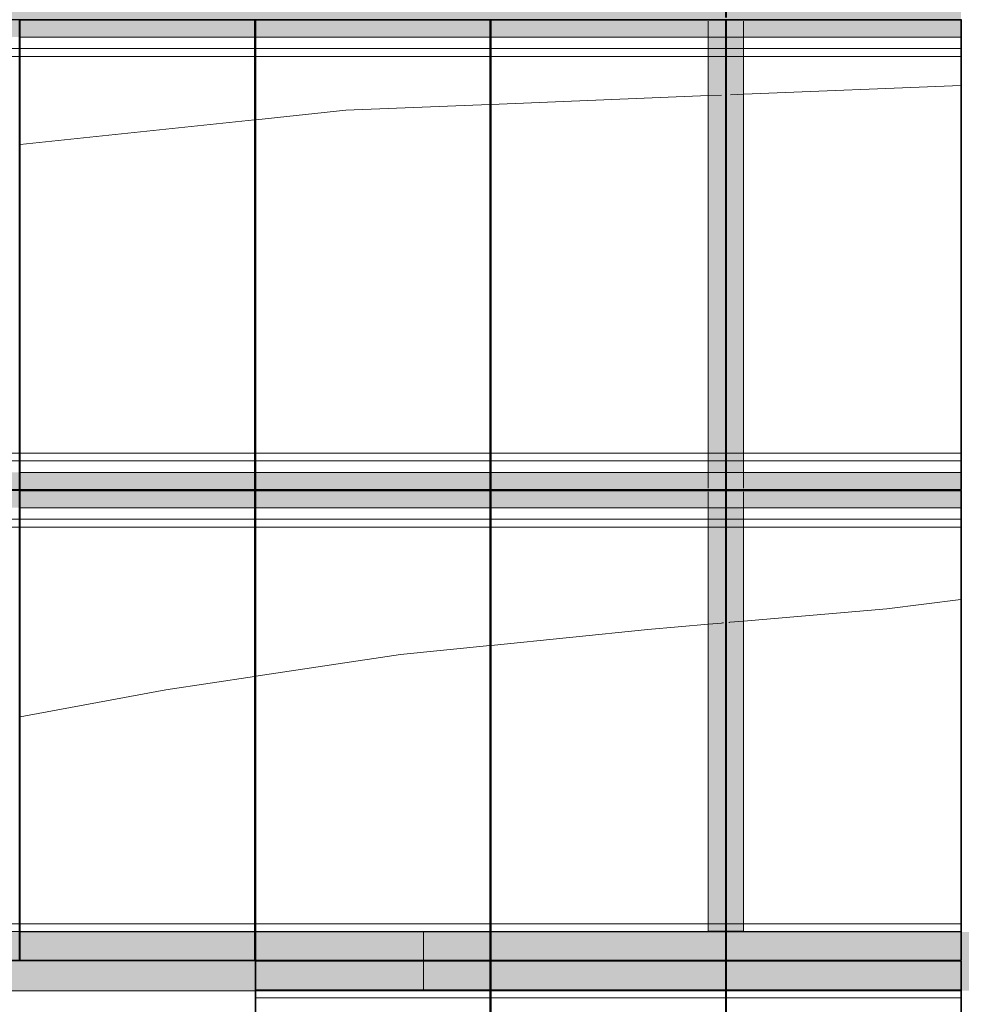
# Model space of a CAD drawing. Header units: metres. Extents: x -373759 to -373409, y 810976 to 811228.
# Tile 27 of 153: x -373659.38 to -373655.38, y 811115.7 to 811119.88. Entities that reach past the tile are written whole.
import ezdxf

# ---------------------------------------------------------------- set-up
doc = ezdxf.new("R2010")
doc.units = ezdxf.units.M
doc.header["$XCLIPFRAME"] = 2
doc.linetypes.add('TRAÇO 1mm', pattern=[2, 1, -1])
for name, color, linetype, lineweight in [('A-GENM', 7, 'Continuous', 5), ('I-WALL', 7, 'Continuous', 5), ('S-BEAM', 7, 'Continuous', 5)]:
    doc.layers.add(name, color=color, linetype=linetype, lineweight=lineweight)
for name, color, linetype, lineweight, true_color in [('BASE ALAMEDA JULIO MULLER 1_explodidoR01_dwg', 7, 'Continuous', 5, 0x767676), ('Curva_Intermediária', 7, 'Continuous', 9, 0x656565), ('Curva_Mestra', 7, 'Continuous', 40, 0xa55200)]:
    doc.layers.add(name, color=color, linetype=linetype, lineweight=lineweight, true_color=true_color)
picture_1 = doc.add_image_def('image1.jpg', size_in_pixel=(999, 584))

# ---------------------------------------------------------------- blocks, each defined once
blk = doc.blocks.new('BASE ALAMEDA JULIO MULLER 1_explodidoR01_dwg-478056-PISTA INFERIOR PARTE 1')
at = {"layer": 'Curva_Intermediária', "color": 9, "lineweight": 5, "true_color": 0xc0c0c0}
for p, q in [((-29034.7, 900040.1), (-29089.2, 900050.5)), ((-29030.4, 900039.2), (-29033.7, 900039.9)), ((-29026.3, 900038.5), (-29029.5, 900039.1)), ((-29000.1, 900033.4), (-29003.3, 900034)), ((-28941.3, 900022.1), (-28999.1, 900033.2))]:
    blk.add_line(p, q, dxfattribs=at)
at = {"layer": 'Curva_Intermediária', "color": 9, "lineweight": 5, "true_color": 0xc0c0c0, "flags": 128}
for points in [[(-31004.1, 900362.7), (-31382.5, 900411.2), (-32008.2, 900468.9)], [(-30006.1, 900216.6), (-30382.5, 900283.2), (-30999.1, 900362.1)], [(-29089.2, 900050.5), (-29342.5, 900099.2), (-30001.2, 900215.7)], [(-28028.6, 899859.4), (-28342.5, 899907.2), (-28941.3, 900022.1)]]:
    blk.add_lwpolyline(points, dxfattribs=at)
at = {"layer": 'Curva_Mestra', "color": 9, "lineweight": 5, "true_color": 0xc0c0c0}
for p, q in [((-31344.7, 902809.1), (-30359, 902637.9)), ((-29374.2, 902426.9), (-28476.5, 902211.2)), ((-28476.5, 902211.2), (-28422.7, 902198.2)), ((-28384.3, 902189), (-28330.5, 902176.1)), ((-28330.5, 902176.1), (-27432.8, 901960.3))]:
    blk.add_line(p, q, dxfattribs=at)
at = {"layer": 'Curva_Mestra', "color": 9, "lineweight": 5, "true_color": 0xc0c0c0, "flags": 128}
blk.add_lwpolyline([(-30354, 902637.1), (-29974.5, 902571.2), (-29379.1, 902428.1)], dxfattribs=at)
blk = doc.blocks.new('_EST_ PLACA PISO ESTRUTURAL MEIO - _EST_ PLACA PISO ESTRUTURAL MEIO-V17-PISTA INFERIOR PARTE 1')
at = {"layer": 'A-GENM', "color": 253, "true_color": 0xaaaaaa}
for p, q in [((-1000, -500), (-1000, 500)), ((-997.5, 500), (997.5, 500)), ((-875.8, 500), (-997.5, 500)), ((997.5, 497.5), (-997.5, 497.5)), ((-997.5, 497.5), (997.5, 497.5)), ((-997.5, 497.5), (-997.5, -497.5)), ((-997.5, 497.5), (-997.5, -497.5)), ((-997.5, -497.5), (-997.5, 497.5)), ((-997.5, 497.5), (-997.5, -497.5)), ((-842.5, 500), (-875.8, 500)), ((-875.8, 497.5), (-875.8, -497.5)), ((842.5, 500), (-842.5, 500)), ((-842.5, -497.5), (-842.5, 497.5)), ((875.8, 500), (842.5, 500)), ((842.5, 497.5), (842.5, -497.5)), ((997.5, 500), (875.8, 500)), ((875.8, 497.5), (875.8, -497.5)), ((997.5, -497.5), (997.5, 497.5)), ((997.5, 497.5), (997.5, -497.5)), ((997.5, 497.5), (997.5, -497.5)), ((997.5, 497.5), (997.5, -497.5)), ((1000, -500), (1000, 500)), ((997.5, -497.5), (-997.5, -497.5)), ((-997.5, -497.5), (997.5, -497.5)), ((-997.5, -500), (-875.8, -500)), ((997.5, -500), (-997.5, -500)), ((-875.8, -500), (-842.5, -500)), ((-842.5, -500), (842.5, -500)), ((842.5, -500), (875.8, -500)), ((875.8, -500), (997.5, -500))]:
    blk.add_line(p, q, dxfattribs=at)
blk = doc.blocks.new('_EST_ PLACA PISO ESTRUTURAL MEIO - _EST_ PLACA PISO ESTRUTURAL MEIO-V19-PISTA INFERIOR PARTE 1')
at = {"layer": 'A-GENM', "color": 253, "true_color": 0xaaaaaa}
for p, q in [((-1000, -500), (-1000, 500)), ((-997.5, 500), (997.5, 500)), ((-875.8, 500), (-997.5, 500)), ((997.5, 497.5), (-997.5, 497.5)), ((-997.5, 497.5), (997.5, 497.5)), ((-997.5, 497.5), (-997.5, -497.5)), ((-997.5, 497.5), (-997.5, -497.5)), ((-997.5, -497.5), (-997.5, 497.5)), ((-997.5, 497.5), (-997.5, -497.5)), ((-842.5, 500), (-875.8, 500)), ((-875.8, 497.5), (-875.8, -497.5)), ((842.5, 500), (-842.5, 500)), ((-842.5, -497.5), (-842.5, 497.5)), ((875.8, 500), (842.5, 500)), ((842.5, 497.5), (842.5, -497.5)), ((997.5, 500), (875.8, 500)), ((875.8, 497.5), (875.8, -497.5)), ((997.5, -497.5), (997.5, 497.5)), ((997.5, 497.5), (997.5, -497.5)), ((997.5, 497.5), (997.5, -497.5)), ((997.5, 497.5), (997.5, -497.5)), ((1000, -500), (1000, 500)), ((997.5, -497.5), (-997.5, -497.5)), ((-997.5, -497.5), (997.5, -497.5)), ((-997.5, -500), (-875.8, -500)), ((997.5, -500), (-997.5, -500)), ((-875.8, -500), (-842.5, -500)), ((-842.5, -500), (842.5, -500)), ((842.5, -500), (875.8, -500)), ((875.8, -500), (997.5, -500))]:
    blk.add_line(p, q, dxfattribs=at)
blk = doc.blocks.new('_EST_ PLACA PISO ESTRUTURAL MEIO - _EST_ PLACA PISO ESTRUTURAL MEIO-V20-PISTA INFERIOR PARTE 1')
at = {"layer": 'A-GENM', "color": 253, "true_color": 0xaaaaaa}
for p, q in [((-1000, 500), (-1000, -500)), ((-997.5, 500), (997.5, 500)), ((-875.8, 500), (-997.5, 500)), ((997.5, 497.5), (-997.5, 497.5)), ((-997.5, 497.5), (997.5, 497.5)), ((-997.5, 497.5), (-997.5, -497.5)), ((-997.5, 497.5), (-997.5, -497.5)), ((-997.5, -497.5), (-997.5, 497.5)), ((-997.5, 497.5), (-997.5, -497.5)), ((-842.5, 500), (-875.8, 500)), ((-875.8, 497.5), (-875.8, -497.5)), ((842.5, 500), (-842.5, 500)), ((-842.5, -497.5), (-842.5, 497.5)), ((875.8, 500), (842.5, 500)), ((842.5, 497.5), (842.5, -497.5)), ((997.5, 500), (875.8, 500)), ((875.8, 497.5), (875.8, -497.5)), ((997.5, -497.5), (997.5, 497.5)), ((997.5, 497.5), (997.5, -497.5)), ((997.5, 497.5), (997.5, -497.5)), ((997.5, 497.5), (997.5, -497.5)), ((1000, 500), (1000, -500)), ((997.5, -497.5), (-997.5, -497.5)), ((-997.5, -497.5), (997.5, -497.5)), ((-997.5, -500), (-875.8, -500)), ((997.5, -500), (-997.5, -500)), ((-875.8, -500), (-842.5, -500)), ((-842.5, -500), (842.5, -500)), ((842.5, -500), (875.8, -500)), ((875.8, -500), (997.5, -500))]:
    blk.add_line(p, q, dxfattribs=at)
blk = doc.blocks.new('_EST_ PLACA PISO ESTRUTURAL MEIO - _EST_ PLACA PISO ESTRUTURAL MEIO-V23-PISTA INFERIOR PARTE 1')
at = {"layer": 'A-GENM', "color": 253, "true_color": 0xaaaaaa}
for p, q in [((-1000, 500), (-1000, -500)), ((-997.5, 500), (997.5, 500)), ((-875.8, 500), (-997.5, 500)), ((997.5, 497.5), (-997.5, 497.5)), ((-997.5, 497.5), (997.5, 497.5)), ((-997.5, 497.5), (-997.5, -497.5)), ((-997.5, 497.5), (-997.5, -497.5)), ((-997.5, -497.5), (-997.5, 497.5)), ((-997.5, 497.5), (-997.5, -497.5)), ((-842.5, 500), (-875.8, 500)), ((-875.8, 497.5), (-875.8, -497.5)), ((842.5, 500), (-842.5, 500)), ((-842.5, -497.5), (-842.5, 497.5)), ((875.8, 500), (842.5, 500)), ((842.5, 497.5), (842.5, -497.5)), ((997.5, 500), (875.8, 500)), ((875.8, 497.5), (875.8, -497.5)), ((997.5, -497.5), (997.5, 497.5)), ((997.5, 497.5), (997.5, -497.5)), ((997.5, 497.5), (997.5, -497.5)), ((997.5, 497.5), (997.5, -497.5)), ((1000, 500), (1000, -500)), ((997.5, -497.5), (-997.5, -497.5)), ((-997.5, -497.5), (997.5, -497.5)), ((-997.5, -500), (-875.8, -500)), ((997.5, -500), (-997.5, -500)), ((-875.8, -500), (-842.5, -500)), ((-842.5, -500), (842.5, -500)), ((842.5, -500), (875.8, -500)), ((875.8, -500), (997.5, -500))]:
    blk.add_line(p, q, dxfattribs=at)
blk = doc.blocks.new('_EST_ PLACA PISO ESTRUTURAL MEIO - _EST_ PLACA PISO ESTRUTURAL MEIO-V26-PISTA INFERIOR PARTE 1')
at = {"layer": 'A-GENM', "color": 253, "true_color": 0xaaaaaa}
for p, q in [((-1000, 500), (-1000, -500)), ((-997.5, 500), (997.5, 500)), ((-875.8, 500), (-997.5, 500)), ((997.5, 497.5), (-997.5, 497.5)), ((-997.5, 497.5), (997.5, 497.5)), ((-997.5, 497.5), (-997.5, -497.5)), ((-997.5, 497.5), (-997.5, -497.5)), ((-997.5, -497.5), (-997.5, 497.5)), ((-997.5, 497.5), (-997.5, -497.5)), ((-842.5, 500), (-875.8, 500)), ((-875.8, 497.5), (-875.8, -497.5)), ((842.5, 500), (-842.5, 500)), ((-842.5, -497.5), (-842.5, 497.5)), ((875.8, 500), (842.5, 500)), ((842.5, 497.5), (842.5, -497.5)), ((997.5, 500), (875.8, 500)), ((875.8, 497.5), (875.8, -497.5)), ((997.5, -497.5), (997.5, 497.5)), ((997.5, 497.5), (997.5, -497.5)), ((997.5, 497.5), (997.5, -497.5)), ((997.5, 497.5), (997.5, -497.5)), ((1000, 500), (1000, -500)), ((997.5, -497.5), (-997.5, -497.5)), ((-997.5, -497.5), (997.5, -497.5)), ((-997.5, -500), (-875.8, -500)), ((997.5, -500), (-997.5, -500)), ((-875.8, -500), (-842.5, -500)), ((-842.5, -500), (842.5, -500)), ((842.5, -500), (875.8, -500)), ((875.8, -500), (997.5, -500))]:
    blk.add_line(p, q, dxfattribs=at)
blk = doc.blocks.new('M_W-Wide Flange - VIGA I 25X15-3873026-PISTA INFERIOR PARTE 1')
at = {"layer": 'S-BEAM'}
for p, q in [((-1175, 2.7), (-2975, 2.7)), ((-1119.7, 2.7), (-1175, 2.7)), ((-1115.3, 2.7), (-1119.6, 2.7)), ((-1111.2, 2.7), (-1115.2, 2.7)), ((-1107.7, 2.7), (-1111.1, 2.7)), ((-1097.5, 2.7), (-1102.5, 2.7)), ((-1088.7, 2.7), (-1092.1, 2.7)), ((-1084.6, 2.7), (-1088.6, 2.7)), ((-1025, 2.7), (-1084.5, 2.7)), ((825, 2.7), (-1025, 2.7)), ((880.3, 2.7), (825, 2.7)), ((884.7, 2.7), (880.4, 2.7)), ((888.8, 2.7), (884.8, 2.7)), ((892.3, 2.7), (888.9, 2.7)), ((911.3, 2.7), (907.9, 2.7)), ((915.4, 2.7), (911.4, 2.7)), ((975, 2.7), (915.5, 2.7)), ((2825, 2.7), (975, 2.7)), ((2880.2, 2.7), (2825, 2.7)), ((2884.6, 2.7), (2880.4, 2.7)), ((2888.7, 2.7), (2884.8, 2.7)), ((2892.3, 2.7), (2888.9, 2.7)), ((2911.2, 2.7), (2907.8, 2.7)), ((2915.3, 2.7), (2911.4, 2.7)), ((2975, 2.7), (2915.5, 2.7)), ((-1175, -2.8), (-2975, -2.8)), ((-1119.7, -2.8), (-1175, -2.8)), ((-1115.3, -2.8), (-1119.6, -2.8)), ((-1111.2, -2.8), (-1115.2, -2.8)), ((-1107.7, -2.8), (-1111.1, -2.8)), ((-1097.5, -2.8), (-1102.5, -2.8)), ((-1088.7, -2.8), (-1092.1, -2.8)), ((-1084.6, -2.8), (-1088.6, -2.8)), ((-1025, -2.8), (-1084.5, -2.8)), ((825, -2.8), (-1025, -2.8)), ((880.3, -2.8), (825, -2.8)), ((884.7, -2.8), (880.4, -2.8)), ((888.8, -2.8), (884.8, -2.8)), ((892.3, -2.8), (888.9, -2.8)), ((911.3, -2.8), (907.9, -2.8)), ((915.4, -2.8), (911.4, -2.8)), ((975, -2.8), (915.5, -2.8)), ((2825, -2.8), (975, -2.8)), ((2880.2, -2.8), (2825, -2.8)), ((2884.6, -2.8), (2880.4, -2.8)), ((2888.7, -2.8), (2884.8, -2.8)), ((2892.3, -2.8), (2888.9, -2.8)), ((2911.2, -2.8), (2907.8, -2.8)), ((2915.3, -2.8), (2911.4, -2.8)), ((2975, -2.8), (2915.5, -2.8))]:
    blk.add_line(p, q, dxfattribs=at)
blk = doc.blocks.new('_EST_ PLACA PISO ESTRUTURAL MEIO - _EST_ PLACA PISO ESTRUTURAL MEIO-3937319-PISTA INFERIOR PARTE 1')
at = {"layer": 'A-GENM', "color": 253, "true_color": 0xaaaaaa}
for p, q in [((-1000, -500), (-1000, 500)), ((-997.5, 500), (997.5, 500)), ((-875.8, 500), (-997.5, 500)), ((997.5, 497.5), (-997.5, 497.5)), ((-997.5, 497.5), (997.5, 497.5)), ((-997.5, 497.5), (-997.5, -497.5)), ((-997.5, 497.5), (-997.5, -497.5)), ((-997.5, -497.5), (-997.5, 497.5)), ((-997.5, 497.5), (-997.5, -497.5)), ((-842.5, 500), (-875.8, 500)), ((-875.8, 497.5), (-875.8, -497.5)), ((842.5, 500), (-842.5, 500)), ((-842.5, -497.5), (-842.5, 497.5)), ((875.8, 500), (842.5, 500)), ((842.5, 497.5), (842.5, -497.5)), ((997.5, 500), (875.8, 500)), ((875.8, 497.5), (875.8, -497.5)), ((997.5, -497.5), (997.5, 497.5)), ((997.5, 497.5), (997.5, -497.5)), ((997.5, 497.5), (997.5, -497.5)), ((997.5, 497.5), (997.5, -497.5)), ((1000, -500), (1000, 500)), ((997.5, -497.5), (-997.5, -497.5)), ((-997.5, -497.5), (997.5, -497.5)), ((-997.5, -500), (-875.8, -500)), ((997.5, -500), (-997.5, -500)), ((-875.8, -500), (-842.5, -500)), ((-842.5, -500), (842.5, -500)), ((842.5, -500), (875.8, -500)), ((875.8, -500), (997.5, -500))]:
    blk.add_line(p, q, dxfattribs=at)
blk = doc.blocks.new('_EST_ PLACA PISO ESTRUTURAL MEIO - _EST_ PLACA PISO ESTRUTURAL MEIO-V284-PISTA INFERIOR PARTE 1')
at = {"layer": 'A-GENM', "color": 253, "true_color": 0xaaaaaa}
for p, q in [((-1000, 500), (-1000, -500)), ((-997.5, 500), (997.5, 500)), ((-875.8, 500), (-997.5, 500)), ((997.5, 497.5), (-997.5, 497.5)), ((-997.5, 497.5), (997.5, 497.5)), ((-997.5, 497.5), (-997.5, -497.5)), ((-997.5, 497.5), (-997.5, -497.5)), ((-997.5, -497.5), (-997.5, 497.5)), ((-997.5, 497.5), (-997.5, -497.5)), ((-842.5, 500), (-875.8, 500)), ((-875.8, 497.5), (-875.8, -497.5)), ((842.5, 500), (-842.5, 500)), ((-842.5, -497.5), (-842.5, 497.5)), ((875.8, 500), (842.5, 500)), ((842.5, 497.5), (842.5, -497.5)), ((997.5, 500), (875.8, 500)), ((875.8, 497.5), (875.8, -497.5)), ((997.5, -497.5), (997.5, 497.5)), ((997.5, 497.5), (997.5, -497.5)), ((997.5, 497.5), (997.5, -497.5)), ((997.5, 497.5), (997.5, -497.5)), ((1000, 500), (1000, -500)), ((997.5, -497.5), (-997.5, -497.5)), ((-997.5, -497.5), (997.5, -497.5)), ((-997.5, -500), (-875.8, -500)), ((-2.5, -500), (-997.5, -500)), ((-875.8, -500), (-842.5, -500)), ((-842.5, -500), (-2.5, -500)), ((-2.5, -500), (842.5, -500)), ((997.5, -500), (-2.5, -500)), ((842.5, -500), (875.8, -500)), ((875.8, -500), (997.5, -500))]:
    blk.add_line(p, q, dxfattribs=at)
blk = doc.blocks.new('_EST_ PLACA PISO ESTRUTURAL MEIO - _EST_ PLACA PISO ESTRUTURAL MEIO-V329-PISTA INFERIOR PARTE 1')
at = {"layer": 'A-GENM', "color": 253, "true_color": 0xaaaaaa}
for p, q in [((-1000, 500), (-1000, -500)), ((-997.5, 500), (997.5, 500)), ((-875.8, 500), (-997.5, 500)), ((997.5, 497.5), (-997.5, 497.5)), ((-997.5, 497.5), (997.5, 497.5)), ((-997.5, 497.5), (-997.5, -497.5)), ((-997.5, 497.5), (-997.5, -497.5)), ((-997.5, -497.5), (-997.5, 497.5)), ((-997.5, 497.5), (-997.5, -497.5)), ((-842.5, 500), (-875.8, 500)), ((-875.8, 497.5), (-875.8, -497.5)), ((842.5, 500), (-842.5, 500)), ((-842.5, -497.5), (-842.5, 497.5)), ((875.8, 500), (842.5, 500)), ((842.5, 497.5), (842.5, -497.5)), ((997.5, 500), (875.8, 500)), ((875.8, 497.5), (875.8, -497.5)), ((997.5, -497.5), (997.5, 497.5)), ((997.5, 497.5), (997.5, -497.5)), ((997.5, 497.5), (997.5, -497.5)), ((997.5, 497.5), (997.5, -497.5)), ((1000, 500), (1000, -500)), ((997.5, -497.5), (-997.5, -497.5)), ((-997.5, -497.5), (997.5, -497.5)), ((-997.5, -500), (-875.8, -500)), ((997.5, -500), (-997.5, -500)), ((-875.8, -500), (-842.5, -500)), ((-842.5, -500), (842.5, -500)), ((842.5, -500), (875.8, -500)), ((875.8, -500), (997.5, -500))]:
    blk.add_line(p, q, dxfattribs=at)
blk = doc.blocks.new('_EST_ PLACA PISO ESTRUTURAL MEIO - _EST_ PLACA PISO ESTRUTURAL MEIO-V176-PISTA INFERIOR PARTE 1')
at = {"layer": 'A-GENM', "color": 253, "true_color": 0xaaaaaa}
for p, q in [((-1000, 500), (-1000, -500)), ((-997.5, 500), (997.5, 500)), ((-875.8, 500), (-997.5, 500)), ((997.5, 497.5), (-997.5, 497.5)), ((-997.5, 497.5), (997.5, 497.5)), ((-997.5, 497.5), (-997.5, -497.5)), ((-997.5, 497.5), (-997.5, -497.5)), ((-997.5, -497.5), (-997.5, 497.5)), ((-997.5, 497.5), (-997.5, -497.5)), ((-842.5, 500), (-875.8, 500)), ((-875.8, 497.5), (-875.8, -497.5)), ((842.5, 500), (-842.5, 500)), ((-842.5, -497.5), (-842.5, 497.5)), ((875.8, 500), (842.5, 500)), ((842.5, 497.5), (842.5, -497.5)), ((997.5, 500), (875.8, 500)), ((875.8, 497.5), (875.8, -497.5)), ((997.5, -497.5), (997.5, 497.5)), ((997.5, 497.5), (997.5, -497.5)), ((997.5, 497.5), (997.5, -497.5)), ((997.5, 497.5), (997.5, -497.5)), ((1000, 500), (1000, -500)), ((997.5, -497.5), (-997.5, -497.5)), ((-997.5, -497.5), (997.5, -497.5)), ((-997.5, -500), (-875.8, -500)), ((997.5, -500), (-997.5, -500)), ((-875.8, -500), (-842.5, -500)), ((-842.5, -500), (842.5, -500)), ((842.5, -500), (875.8, -500)), ((875.8, -500), (997.5, -500))]:
    blk.add_line(p, q, dxfattribs=at)
blk = doc.blocks.new('M_W-Wide Flange - VIGA I 15X17-3833530-PISTA INFERIOR PARTE 1')
at = {"layer": 'S-BEAM', "true_color": 0xff8080, "transparency": 33554432}
h = blk.add_hatch(color=11, dxfattribs=at)
h.paths.add_polyline_path([(14498.8, -75), (14498.8, 75), (-14500, 75), (-14497.5, -75), (14497.5, -75)], flags=0)
h.paths.add_polyline_path([(13495, 0), (13495, 0), (13500, 0)], flags=0)
h.paths.add_polyline_path([(12495, 0), (12495, 0), (12500, 0)], flags=0)
h.paths.add_polyline_path([(11495, 0), (11495, 0), (11500, 0)], flags=0)
h.paths.add_polyline_path([(10495, 0), (10495, 0), (10500, 0)], flags=0)
h.paths.add_polyline_path([(9495, 0), (9495, 0), (9500, 0)], flags=0)
h.paths.add_polyline_path([(8495, 0), (8495, 0), (8500, 0)], flags=0)
h.paths.add_polyline_path([(7495, 0), (7495, 0), (7500, 0)], flags=0)
h.paths.add_polyline_path([(6495, 0), (6495, 0), (6500, 0)], flags=0)
h.paths.add_polyline_path([(5495, 0), (5495, 0), (5500, 0)], flags=0)
h.paths.add_polyline_path([(4495, 0), (4495, 0), (4500, 0)], flags=0)
h.paths.add_polyline_path([(3495, 0), (3495, 0), (3500, 0)], flags=0)
h.paths.add_polyline_path([(2495, 0), (2495, 0), (2500, 0)], flags=0)
h.paths.add_polyline_path([(1495, 0), (1495, 0), (1500, 0)], flags=0)
h.paths.add_polyline_path([(500, 5), (500, 5), (500, 35)], flags=0)
h.paths.add_polyline_path([(-500, 5), (-500, 5), (-500, 35)], flags=0)
h.paths.add_polyline_path([(-1500, 5), (-1500, 5), (-1500, 35)], flags=0)
h.paths.add_polyline_path([(-2500, 5), (-2500, 5), (-2500, 35)], flags=0)
h.paths.add_polyline_path([(-3500, 5), (-3500, 5), (-3500, 35)], flags=0)
h.paths.add_polyline_path([(-5500, 5), (-5500, 5), (-5500, 35)], flags=0)
h.paths.add_polyline_path([(-6500, 5), (-6500, 5), (-6500, 35)], flags=0)
h.paths.add_polyline_path([(-8500, 5), (-8500, 5), (-8500, 35)], flags=0)
h.paths.add_polyline_path([(-9500, 5), (-9500, 5), (-9500, 35)], flags=0)
h.paths.add_polyline_path([(-10500, 5), (-10500, 5), (-10500, 35)], flags=0)
h.paths.add_polyline_path([(-12500, 5), (-12500, 5), (-12500, 35)], flags=0)
for points in [[(14498.8, -19.8), (14497.5, -2.8), (-14500, -5.2), (-14497.5, -19.8), (14497.5, -19.8)], [(14498.8, -75), (14497.5, -19.8), (-14500, -19.9), (-14497.5, -75), (14497.5, -75)]]:
    blk.add_hatch(color=11, dxfattribs=at).paths.add_polyline_path(points, flags=0)
at = {"layer": 'S-BEAM'}
for p, q in [((11497.5, -2.8), (10502.5, -2.8)), ((12497.5, -2.8), (11502.5, -2.8)), ((13497.5, -2.8), (12502.5, -2.8)), ((14497.5, -2.8), (13502.5, -2.8))]:
    blk.add_line(p, q, dxfattribs=at)
at = {"layer": 'S-BEAM', "color": 1, "true_color": 0xff0000}
for p, q in [((14498.8, -2.5), (14498.8, -75)), ((14498.8, -19.8), (14498.8, -2.8)), ((14498.8, -2.8), (14498.8, -19.8)), ((14498.8, -75), (14498.8, -7.7)), ((14498.8, -75), (14498.8, -19.8)), ((14498.8, -19.8), (14498.8, -75)), ((10502.5, -75), (11497.5, -75)), ((10502.5, -75), (11497.5, -75)), ((10502.5, -75), (11497.5, -75)), ((10502.5, -75), (11497.5, -75)), ((11502.5, -75), (12497.5, -75)), ((11502.5, -75), (12497.5, -75)), ((11502.5, -75), (12497.5, -75)), ((11502.5, -75), (12497.5, -75)), ((12502.5, -75), (13497.5, -75)), ((12502.5, -75), (13497.5, -75)), ((12502.5, -75), (13497.5, -75)), ((12502.5, -75), (13497.5, -75)), ((13502.5, -75), (14497.5, -75)), ((13502.5, -75), (14497.5, -75)), ((13502.5, -75), (14497.5, -75)), ((13502.5, -75), (14497.5, -75))]:
    blk.add_line(p, q, dxfattribs=at)
blk = doc.blocks.new('M_W-Wide Flange - VIGA I 15X17-V339-PISTA INFERIOR PARTE 1')
at = {"layer": 'S-BEAM', "true_color": 0xff8080, "transparency": 33554432}
for points in [[(14498.8, 19.7), (14497.5, 75), (-14500, 75), (-14497.5, 19.7), (14497.5, 19.7)], [(14498.8, 2.7), (14497.5, 19.7), (-14500, 19.6), (-14497.5, 2.7), (14497.5, 2.7)], [(14498.8, -19.8), (14497.5, -2.8), (-14500, -5.2), (-14497.5, -19.8), (14497.5, -19.8)], [(14498.8, -75), (14497.5, -19.8), (-14500, -19.9), (-14497.5, -75), (14497.5, -75)]]:
    blk.add_hatch(color=11, dxfattribs=at).paths.add_polyline_path(points, flags=0)
h = blk.add_hatch(color=11, dxfattribs=at)
h.paths.add_polyline_path([(14498.8, -75), (14497.5, 75), (-14500, 75), (-14497.5, -75), (14497.5, -75)], flags=0)
h.paths.add_polyline_path([(-1497.5, 2.5), (-1497.5, 2.5), (-502.5, 2.5)], flags=0)
at = {"layer": 'S-BEAM', "color": 1, "true_color": 0xff0000}
for p, q in [((11497.5, 75), (10502.5, 75)), ((10502.5, 75), (11497.5, 75)), ((10502.5, 75), (11497.5, 75)), ((10502.5, 75), (11497.5, 75)), ((12497.5, 75), (11502.5, 75)), ((11502.5, 75), (12497.5, 75)), ((11502.5, 75), (12497.5, 75)), ((11502.5, 75), (12497.5, 75)), ((13497.5, 75), (12502.5, 75)), ((12502.5, 75), (13497.5, 75)), ((12502.5, 75), (13497.5, 75)), ((12502.5, 75), (13497.5, 75)), ((14497.5, 75), (13502.5, 75)), ((13502.5, 75), (14497.5, 75)), ((13502.5, 75), (14497.5, 75)), ((13502.5, 75), (14497.5, 75)), ((14498.8, 75), (14498.8, 19.7)), ((14498.8, 19.7), (14498.8, 75)), ((14498.8, 75), (14498.8, 2.5)), ((14498.8, 7.7), (14498.8, 75)), ((14498.8, 19.7), (14498.8, 2.7)), ((14498.8, 2.7), (14498.8, 19.7)), ((14498.8, 2.5), (14498.8, -2.5)), ((14498.8, -2.5), (14498.8, 2.5)), ((14498.8, -2.5), (14498.8, -75)), ((14498.8, -19.8), (14498.8, -2.8)), ((14498.8, -2.8), (14498.8, -19.8)), ((14498.8, -75), (14498.8, -7.7)), ((14498.8, -75), (14498.8, -19.8)), ((14498.8, -19.8), (14498.8, -75)), ((10502.5, -75), (11497.5, -75)), ((10502.5, -75), (11497.5, -75)), ((10502.5, -75), (11497.5, -75)), ((10502.5, -75), (11497.5, -75)), ((11502.5, -75), (12497.5, -75)), ((11502.5, -75), (12497.5, -75)), ((11502.5, -75), (12497.5, -75)), ((11502.5, -75), (12497.5, -75)), ((12502.5, -75), (13497.5, -75)), ((12502.5, -75), (13497.5, -75)), ((12502.5, -75), (13497.5, -75)), ((12502.5, -75), (13497.5, -75)), ((13502.5, -75), (14497.5, -75)), ((13502.5, -75), (14497.5, -75)), ((13502.5, -75), (14497.5, -75)), ((13502.5, -75), (14497.5, -75))]:
    blk.add_line(p, q, dxfattribs=at)
at = {"layer": 'S-BEAM'}
for p, q in [((11497.5, 2.7), (10502.5, 2.7)), ((12497.5, 2.7), (11502.5, 2.7)), ((13497.5, 2.7), (12502.5, 2.7)), ((14497.5, 2.7), (13502.5, 2.7)), ((11497.5, -2.8), (10502.5, -2.8)), ((12497.5, -2.8), (11502.5, -2.8)), ((13497.5, -2.8), (12502.5, -2.8)), ((14497.5, -2.8), (13502.5, -2.8))]:
    blk.add_line(p, q, dxfattribs=at)

msp = doc.modelspace()

# ---------------------------------------------------------------- hatches: boundary and pattern name
at = {"layer": 'I-WALL', "true_color": 0x808080}
h = msp.add_hatch(color=8, dxfattribs=at)
h.paths.add_polyline_path([(-373657.6679, 811115.7563), (-373657.6679, 811116.0063), (-373684.4574, 811116.0065), (-373684.4574, 811115.7565), (-373658.3799, 811115.7563)], flags=0)
h.paths.add_polyline_path([(-373659.1233, 811115.8863), (-373659.1233, 811115.8863), (-373658.3849, 811115.8863)], flags=0)
h.paths.add_polyline_path([(-373661.3824, 811115.8863), (-373661.3799, 811115.8863), (-373661.3799, 811115.8863)], flags=0)
h.paths.add_polyline_path([(-373666.3824, 811115.8864), (-373666.3799, 811115.8864), (-373666.3799, 811115.8864)], flags=0)
h.paths.add_polyline_path([(-373668.3824, 811115.8864), (-373668.3799, 811115.8864), (-373668.3799, 811115.8864)], flags=0)
h.paths.add_polyline_path([(-373669.28, 811115.8864), (-373669.28, 811115.8864), (-373668.3849, 811115.8864)], flags=0)
h = msp.add_hatch(color=8, dxfattribs=at)
h.paths.add_polyline_path([(-373594.3824, 811116.0061), (-373657.6679, 811116.0063), (-373657.6679, 811115.7563), (-373594.3824, 811115.7561)], flags=0)
h.paths.add_polyline_path([(-373593.3957, 811115.7561), (-373593.3957, 811116.0061), (-373594.3824, 811116.0061), (-373594.3824, 811115.7561)], flags=0)
h.paths.add_polyline_path([(-373626.7489, 811115.8812), (-373626.7489, 811115.8812), (-373626.3904, 811115.8812)], flags=0)
h.paths.add_polyline_path([(-373628.3824, 811115.8887), (-373628.3824, 811115.8887), (-373628.3824, 811116.0062)], flags=0)
at = {"layer": 'S-BEAM', "true_color": 0xff8080, "transparency": 33554432}
h = msp.add_hatch(color=11, dxfattribs=at)
h.paths.add_polyline_path([(-373656.4021, 811116.0088), (-373656.4021, 811121.9588), (-373656.4574, 811121.9588), (-373656.4574, 811116.0088)], flags=0)
h.paths.add_polyline_path([(-373656.4174, 811119.9188), (-373656.4174, 811119.9188), (-373656.4174, 811119.9588)], flags=0)
h = msp.add_hatch(color=11, dxfattribs=at)
h.paths.add_polyline_path([(-373656.3074, 811116.0088), (-373656.3074, 811121.9588), (-373656.4574, 811121.9588), (-373656.4574, 811116.0088), (-373656.3799, 811116.0088)], flags=0)
h.paths.add_polyline_path([(-373656.3824, 811118.9507), (-373656.3824, 811118.9507), (-373656.3824, 811119.7461)], flags=0)
h.paths.add_polyline_path([(-373656.3874, 811119.8838), (-373656.3874, 811119.8838), (-373656.3824, 811119.8838)], flags=0)
h.paths.add_polyline_path([(-373656.4174, 811119.9188), (-373656.4174, 811119.9188), (-373656.4174, 811119.9588)], flags=0)
h.paths.add_polyline_path([(-373656.3874, 811121.8888), (-373656.3874, 811121.8888), (-373656.3824, 811121.8888)], flags=0)
for points in [[(-373656.3851, 811116.0088), (-373656.3874, 811121.9588), (-373656.4021, 811121.9588), (-373656.4021, 811116.0088), (-373656.3857, 811116.0088)], [(-373656.3626, 811116.0088), (-373656.3626, 811121.9588), (-373656.3796, 811121.9588), (-373656.3773, 811116.0088), (-373656.367, 811116.0088)], [(-373656.3074, 811116.0088), (-373656.3074, 811121.9588), (-373656.3626, 811121.9588), (-373656.3626, 811116.0088)]]:
    msp.add_hatch(color=11, dxfattribs=at).paths.add_polyline_path(points, flags=0)

# ---------------------------------------------------------------- linework, layer by layer
at = {"color": 6, "linetype": 'TRAÇO 1mm', "lineweight": 30}
msp.add_circle((-373669.8776, 811116.8841), 16.9117, dxfattribs=at)
at = {"layer": 'I-WALL'}
for p, q in [((-373659.3799, 811116.0063), (-373658.3849, 811116.0063)), ((-373658.3799, 811116.0063), (-373657.6679, 811116.0063)), ((-373657.6679, 811116.0063), (-373657.6679, 811115.7563)), ((-373657.6679, 811116.0063), (-373657.3849, 811116.0063)), ((-373657.6679, 811116.0063), (-373657.6679, 811115.7563)), ((-373657.3799, 811116.0063), (-373656.3849, 811116.0063)), ((-373656.3799, 811116.0063), (-373655.3849, 811116.0063)), ((-373658.3824, 811115.7563), (-373660.3824, 811115.7563)), ((-373657.6679, 811115.7563), (-373658.3799, 811115.7563)), ((-373657.3849, 811115.7563), (-373657.6679, 811115.7563)), ((-373656.3849, 811115.7563), (-373657.3799, 811115.7563)), ((-373655.3849, 811115.7563), (-373656.3799, 811115.7563))]:
    msp.add_line(p, q, dxfattribs=at)
at = {"layer": 'S-BEAM', "color": 1, "true_color": 0xff0000}
for p, q in [((-373656.4574, 811119.8761), (-373656.4574, 811119.8727)), ((-373656.4574, 811119.8727), (-373656.4574, 811119.8761)), ((-373656.4574, 811119.8727), (-373656.4574, 811119.8761)), ((-373656.4574, 811119.8727), (-373656.4574, 811119.8761)), ((-373656.3074, 811119.8727), (-373656.3074, 811119.8761)), ((-373656.3074, 811119.8727), (-373656.3074, 811119.8761)), ((-373656.3074, 811119.8727), (-373656.3074, 811119.8761)), ((-373656.3074, 811119.8727), (-373656.3074, 811119.8761)), ((-373656.4574, 811119.8726), (-373656.4574, 811119.8686)), ((-373656.4574, 811119.8686), (-373656.4574, 811119.8726)), ((-373656.4574, 811119.8686), (-373656.4574, 811119.8726)), ((-373656.4574, 811119.8686), (-373656.4574, 811119.8726)), ((-373656.4574, 811119.8685), (-373656.4574, 811119.8642)), ((-373656.4574, 811119.8642), (-373656.4574, 811119.8685)), ((-373656.4574, 811119.8642), (-373656.4574, 811119.8685)), ((-373656.4574, 811119.8642), (-373656.4574, 811119.8685)), ((-373656.4574, 811119.8641), (-373656.4574, 811119.8088)), ((-373656.4574, 811119.8088), (-373656.4574, 811119.8641)), ((-373656.4574, 811119.8088), (-373656.4574, 811119.8641)), ((-373656.4574, 811119.8088), (-373656.4574, 811119.8641)), ((-373656.3074, 811119.8686), (-373656.3074, 811119.8726)), ((-373656.3074, 811119.8686), (-373656.3074, 811119.8726)), ((-373656.3074, 811119.8686), (-373656.3074, 811119.8726)), ((-373656.3074, 811119.8686), (-373656.3074, 811119.8726)), ((-373656.3074, 811119.8642), (-373656.3074, 811119.8685)), ((-373656.3074, 811119.8642), (-373656.3074, 811119.8685)), ((-373656.3074, 811119.8642), (-373656.3074, 811119.8685)), ((-373656.3074, 811119.8642), (-373656.3074, 811119.8685)), ((-373656.3074, 811119.8088), (-373656.3074, 811119.8641)), ((-373656.3074, 811119.8088), (-373656.3074, 811119.8641)), ((-373656.3074, 811119.8088), (-373656.3074, 811119.8641)), ((-373656.3074, 811119.8088), (-373656.3074, 811119.8641)), ((-373656.4574, 811119.8088), (-373656.4574, 811117.9588)), ((-373656.4574, 811117.9588), (-373656.4574, 811119.8088)), ((-373656.4574, 811117.9588), (-373656.4574, 811119.8088)), ((-373656.4574, 811117.9588), (-373656.4574, 811119.8088)), ((-373656.3074, 811117.9588), (-373656.3074, 811119.8088)), ((-373656.3074, 811117.9588), (-373656.3074, 811119.8088)), ((-373656.3074, 811117.9588), (-373656.3074, 811119.8088)), ((-373656.3074, 811117.9588), (-373656.3074, 811119.8088)), ((-373656.4574, 811117.9588), (-373656.4574, 811117.8993)), ((-373656.4574, 811117.8993), (-373656.4574, 811117.9588)), ((-373656.4574, 811117.8993), (-373656.4574, 811117.9588)), ((-373656.4574, 811117.8993), (-373656.4574, 811117.9588)), ((-373656.3074, 811117.8993), (-373656.3074, 811117.9588)), ((-373656.3074, 811117.8993), (-373656.3074, 811117.9588)), ((-373656.3074, 811117.8993), (-373656.3074, 811117.9588)), ((-373656.3074, 811117.8993), (-373656.3074, 811117.9588)), ((-373656.4574, 811117.8992), (-373656.4574, 811117.8952)), ((-373656.4574, 811117.8952), (-373656.4574, 811117.8992)), ((-373656.4574, 811117.8952), (-373656.4574, 811117.8992)), ((-373656.4574, 811117.8952), (-373656.4574, 811117.8992)), ((-373656.4574, 811117.8951), (-373656.4574, 811117.8917)), ((-373656.4574, 811117.8917), (-373656.4574, 811117.8951)), ((-373656.4574, 811117.8917), (-373656.4574, 811117.8951)), ((-373656.4574, 811117.8917), (-373656.4574, 811117.8951)), ((-373656.4574, 811117.8863), (-373656.4574, 811117.8813)), ((-373656.4574, 811117.8813), (-373656.4574, 811117.8863)), ((-373656.4574, 811117.8813), (-373656.4574, 811117.8863)), ((-373656.4574, 811117.8813), (-373656.4574, 811117.8863)), ((-373656.4574, 811117.8761), (-373656.4574, 811117.8727)), ((-373656.4574, 811117.8727), (-373656.4574, 811117.8761)), ((-373656.4574, 811117.8727), (-373656.4574, 811117.8761)), ((-373656.4574, 811117.8727), (-373656.4574, 811117.8761)), ((-373656.4574, 811117.8726), (-373656.4574, 811117.8686)), ((-373656.4574, 811117.8686), (-373656.4574, 811117.8726)), ((-373656.4574, 811117.8686), (-373656.4574, 811117.8726)), ((-373656.4574, 811117.8686), (-373656.4574, 811117.8726)), ((-373656.4574, 811117.8685), (-373656.4574, 811117.8642)), ((-373656.4574, 811117.8642), (-373656.4574, 811117.8685)), ((-373656.4574, 811117.8642), (-373656.4574, 811117.8685)), ((-373656.4574, 811117.8642), (-373656.4574, 811117.8685)), ((-373656.3074, 811117.8952), (-373656.3074, 811117.8992)), ((-373656.3074, 811117.8952), (-373656.3074, 811117.8992)), ((-373656.3074, 811117.8952), (-373656.3074, 811117.8992)), ((-373656.3074, 811117.8952), (-373656.3074, 811117.8992)), ((-373656.3074, 811117.8917), (-373656.3074, 811117.8951)), ((-373656.3074, 811117.8917), (-373656.3074, 811117.8951)), ((-373656.3074, 811117.8917), (-373656.3074, 811117.8951)), ((-373656.3074, 811117.8917), (-373656.3074, 811117.8951)), ((-373656.3074, 811117.8813), (-373656.3074, 811117.8863)), ((-373656.3074, 811117.8813), (-373656.3074, 811117.8863)), ((-373656.3074, 811117.8813), (-373656.3074, 811117.8863)), ((-373656.3074, 811117.8813), (-373656.3074, 811117.8863)), ((-373656.3074, 811117.8727), (-373656.3074, 811117.8761)), ((-373656.3074, 811117.8727), (-373656.3074, 811117.8761)), ((-373656.3074, 811117.8727), (-373656.3074, 811117.8761)), ((-373656.3074, 811117.8727), (-373656.3074, 811117.8761)), ((-373656.3074, 811117.8686), (-373656.3074, 811117.8726)), ((-373656.3074, 811117.8686), (-373656.3074, 811117.8726)), ((-373656.3074, 811117.8686), (-373656.3074, 811117.8726)), ((-373656.3074, 811117.8686), (-373656.3074, 811117.8726)), ((-373656.3074, 811117.8642), (-373656.3074, 811117.8685)), ((-373656.3074, 811117.8642), (-373656.3074, 811117.8685)), ((-373656.3074, 811117.8642), (-373656.3074, 811117.8685)), ((-373656.3074, 811117.8642), (-373656.3074, 811117.8685)), ((-373656.4574, 811117.8641), (-373656.4574, 811117.8088)), ((-373656.4574, 811117.8088), (-373656.4574, 811117.8641)), ((-373656.4574, 811117.8088), (-373656.4574, 811117.8641)), ((-373656.4574, 811117.8088), (-373656.4574, 811117.8641)), ((-373656.3074, 811117.8088), (-373656.3074, 811117.8641)), ((-373656.3074, 811117.8088), (-373656.3074, 811117.8641)), ((-373656.3074, 811117.8088), (-373656.3074, 811117.8641)), ((-373656.3074, 811117.8088), (-373656.3074, 811117.8641)), ((-373656.4574, 811117.8088), (-373656.4574, 811116.0088)), ((-373656.4574, 811116.0088), (-373656.4574, 811117.8088)), ((-373656.4574, 811116.0088), (-373656.4574, 811117.8088)), ((-373656.4574, 811116.0088), (-373656.4574, 811117.8088)), ((-373656.3074, 811116.0088), (-373656.3074, 811117.8088)), ((-373656.3074, 811116.0088), (-373656.3074, 811117.8088)), ((-373656.3074, 811116.0088), (-373656.3074, 811117.8088)), ((-373656.3074, 811116.0088), (-373656.3074, 811117.8088)), ((-373656.4574, 811116.0088), (-373656.3901, 811116.0088)), ((-373656.3849, 811116.0088), (-373656.4574, 811116.0088)), ((-373656.4574, 811116.0088), (-373656.4021, 811116.0088)), ((-373656.4021, 811116.0088), (-373656.4574, 811116.0088)), ((-373656.4021, 811116.0088), (-373656.3874, 811116.0088)), ((-373656.3851, 811116.0088), (-373656.4021, 811116.0088)), ((-373656.3874, 811116.0088), (-373656.3851, 811116.0088)), ((-373656.3074, 811116.0088), (-373656.3799, 811116.0088)), ((-373656.3626, 811116.0088), (-373656.3796, 811116.0088)), ((-373656.3796, 811116.0088), (-373656.3626, 811116.0088)), ((-373656.3747, 811116.0088), (-373656.3074, 811116.0088)), ((-373656.3074, 811116.0088), (-373656.3626, 811116.0088)), ((-373656.3626, 811116.0088), (-373656.3074, 811116.0088))]:
    msp.add_line(p, q, dxfattribs=at)

# ---------------------------------------------------------------- block references
at = {"layer": 'A-GENM', "color": 253, "true_color": 0xaaaaaa}
for name, p, xscale, yscale, zscale, rotation in [('_EST_ PLACA PISO ESTRUTURAL MEIO - _EST_ PLACA PISO ESTRUTURAL MEIO-V329-PISTA INFERIOR PARTE 1', (-373659.8824, 811118.8838), 0.0009999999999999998, 0.0009999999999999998, 0.0009999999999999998, 269.9997169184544), ('_EST_ PLACA PISO ESTRUTURAL MEIO - _EST_ PLACA PISO ESTRUTURAL MEIO-V329-PISTA INFERIOR PARTE 1', (-373658.8824, 811118.8838), 0.0009999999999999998, 0.0009999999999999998, 0.0009999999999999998, 269.9997169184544), ('_EST_ PLACA PISO ESTRUTURAL MEIO - _EST_ PLACA PISO ESTRUTURAL MEIO-V329-PISTA INFERIOR PARTE 1', (-373657.8824, 811118.8838), 0.0009999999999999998, 0.0009999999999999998, 0.0009999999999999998, 269.9997169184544), ('_EST_ PLACA PISO ESTRUTURAL MEIO - _EST_ PLACA PISO ESTRUTURAL MEIO-V329-PISTA INFERIOR PARTE 1', (-373656.8824, 811118.8838), 0.0009999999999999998, 0.0009999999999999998, 0.0009999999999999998, 269.9997169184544), ('_EST_ PLACA PISO ESTRUTURAL MEIO - _EST_ PLACA PISO ESTRUTURAL MEIO-V176-PISTA INFERIOR PARTE 1', (-373655.8824, 811118.8838), 0.0009999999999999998, 0.0009999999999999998, 0.0009999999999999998, 269.9997169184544), ('_EST_ PLACA PISO ESTRUTURAL MEIO - _EST_ PLACA PISO ESTRUTURAL MEIO-V17-PISTA INFERIOR PARTE 1', (-373659.8824, 811116.8838), 0.001000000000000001, 0.001000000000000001, 0.001000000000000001, 89.99971691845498), ('_EST_ PLACA PISO ESTRUTURAL MEIO - _EST_ PLACA PISO ESTRUTURAL MEIO-V17-PISTA INFERIOR PARTE 1', (-373658.8824, 811116.8838), 0.001000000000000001, 0.001000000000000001, 0.001000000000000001, 89.99971691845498), ('_EST_ PLACA PISO ESTRUTURAL MEIO - _EST_ PLACA PISO ESTRUTURAL MEIO-V19-PISTA INFERIOR PARTE 1', (-373657.8824, 811116.8838), 0.001000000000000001, 0.001000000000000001, 0.001000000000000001, 89.99971691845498), ('_EST_ PLACA PISO ESTRUTURAL MEIO - _EST_ PLACA PISO ESTRUTURAL MEIO-3937319-PISTA INFERIOR PARTE 1', (-373656.8824, 811116.8838), 0.001000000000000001, 0.001000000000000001, 0.001000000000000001, 89.99971691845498), ('_EST_ PLACA PISO ESTRUTURAL MEIO - _EST_ PLACA PISO ESTRUTURAL MEIO-V284-PISTA INFERIOR PARTE 1', (-373655.8824, 811116.8838), 0.001000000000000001, 0.001000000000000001, 0.001000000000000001, 89.99971691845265), ('_EST_ PLACA PISO ESTRUTURAL MEIO - _EST_ PLACA PISO ESTRUTURAL MEIO-V20-PISTA INFERIOR PARTE 1', (-373657.8824, 811114.8838), 0.001000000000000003, 0.001000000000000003, 0.001000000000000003, 269.9997169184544), ('_EST_ PLACA PISO ESTRUTURAL MEIO - _EST_ PLACA PISO ESTRUTURAL MEIO-V23-PISTA INFERIOR PARTE 1', (-373656.8824, 811114.8838), 0.001000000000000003, 0.001000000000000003, 0.001000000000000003, 269.9997169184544), ('_EST_ PLACA PISO ESTRUTURAL MEIO - _EST_ PLACA PISO ESTRUTURAL MEIO-V26-PISTA INFERIOR PARTE 1', (-373655.8824, 811114.8838), 0.001000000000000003, 0.001000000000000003, 0.001000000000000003, 89.99971691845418)]:
    msp.add_blockref(name, p, dxfattribs=dict(at, xscale=xscale, yscale=yscale, zscale=zscale, rotation=rotation))
at = {"layer": 'BASE ALAMEDA JULIO MULLER 1_explodidoR01_dwg', "color": 9, "true_color": 0xc0c0c0, "xscale": 0.0009999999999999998, "yscale": 0.0009999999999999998, "zscale": 0.0009999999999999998, "rotation": 15.8306522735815}
msp.add_blockref('BASE ALAMEDA JULIO MULLER 1_explodidoR01_dwg-478056-PISTA INFERIOR PARTE 1', (-373382.9422, 810259.3357), dxfattribs=at)
at = {"layer": 'S-BEAM', "xscale": 0.001, "yscale": 0.001, "zscale": 0.001, "rotation": 89.9997169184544}
msp.add_blockref('M_W-Wide Flange - VIGA I 25X15-3873026-PISTA INFERIOR PARTE 1', (-373656.3824, 811118.9838), dxfattribs=at)
at = {"layer": 'S-BEAM', "color": 1, "true_color": 0xff0000, "xscale": 0.001, "yscale": 0.001, "zscale": 0.001}
for name, p in [('M_W-Wide Flange - VIGA I 15X17-3833530-PISTA INFERIOR PARTE 1', (-373669.8824, 811119.8839)), ('M_W-Wide Flange - VIGA I 15X17-V339-PISTA INFERIOR PARTE 1', (-373669.8824, 811117.8839))]:
    msp.add_blockref(name, p, dxfattribs=at)

# ---------------------------------------------------------------- pictures from other files: only their frames are drawn
image = msp.add_image(picture_1, insert=(-373760.7975, 810990.6628), size_in_units=(351.8083, 205.6617))
image.set_boundary_path([(4.5384, 95.0127), (998.5, 423.3533)])
image.dxf.flags = 15

doc.saveas('drawing.dxf')
